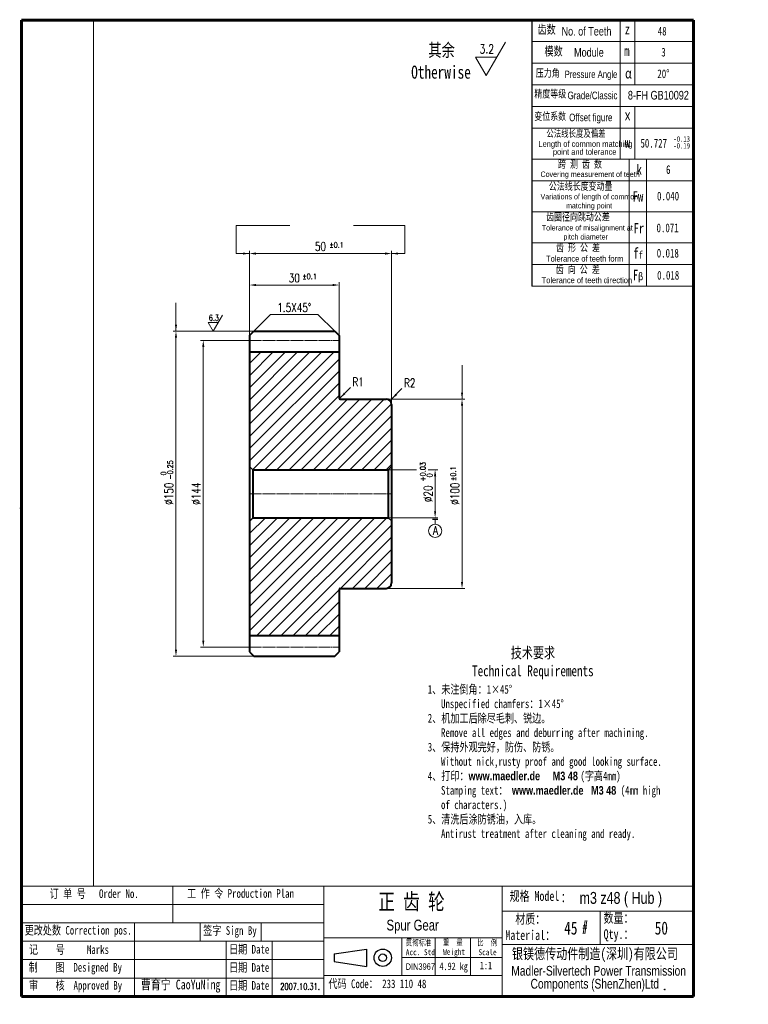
# Model space of a CAD drawing. Header units: millimetres. Extents: x -178 to 3167, y 274 to 2283.
# Tile 3 of 3: x 856 to 1529, y 274 to 1185. Entities that reach past the tile are written whole.
import ezdxf

# ---------------------------------------------------------------- set-up
doc = ezdxf.new("R2010")
doc.units = ezdxf.units.MM
doc.linetypes.add('CENTER', pattern=[50.8, 31.75, -6.35, 6.35, -6.35])
doc.linetypes.add('JIS_08_11', pattern=[12.8, 11, -0.6, 0.6, -0.6])
doc.layers.get('Defpoints').update_dxf_attribs({"linetype": 'CENTER'})
doc.layers.add('图层1', color=7, linetype='CENTER')
doc.styles.get("Standard").update_dxf_attribs({"font": 'txt.shx', "width": 0.75, "height": 8, "bigfont": 'gbcbig.shx'})
doc.dimstyles.new('ISO-25', dxfattribs={"dimtxt": 8, "dimasz": 6, "dimexe": 2.5, "dimexo": 0.5, "dimgap": 2.5, "dimtad": 1, "dimtxsty": 'Standard', "dimcen": 1.2, "dimadec": 0, "dimazin": 0, "dimtol": 1, "dimtm": 1e-09, "dimtfac": 0.55, "dimtmove": 0, "dimatfit": 3, "dimfxl": 0, "dimlwd": 13, "dimlwe": 13, "dimarcsym": 0})

# ---------------------------------------------------------------- blocks, each defined once
blk = doc.blocks.new('*D1')
at = {"color": 0, "lineweight": 13}
for p, q in [((1067.56, 888.07), (1022.88, 888.07)), ((1025.38, 882.07), (1025.38, 610.69)), ((1067.56, 604.69), (1022.88, 604.69))]:
    blk.add_line(p, q, dxfattribs=at)
at = {"color": 0, "lineweight": 20}
for points in [[(1024.38, 882.07), (1026.38, 882.07), (1025.38, 888.07)], [(1024.38, 610.69), (1026.38, 610.69), (1025.38, 604.69)]]:
    blk.add_solid(points, dxfattribs=at)
at = {"layer": 'Defpoints', "color": 0, "lineweight": 20}
for p in [(1068.06, 888.07), (1025.38, 604.69), (1068.06, 604.69)]:
    blk.add_point(p, dxfattribs=at)
at = {"color": 0, "insert": (1018.88, 746.38), "char_height": 8, "attachment_point": 5, "rotation": 90}
blk.add_mtext('%%c144', dxfattribs=at)
blk = doc.blocks.new('*D2')
at = {"color": 0, "lineweight": 13}
for p, q in [((1071.56, 896.53), (997.64, 896.53)), ((1000.14, 890.53), (1000.14, 602.23)), ((1071.56, 596.23), (997.64, 596.23))]:
    blk.add_line(p, q, dxfattribs=at)
at = {"color": 0, "lineweight": 20}
for points in [[(999.14, 890.53), (1001.14, 890.53), (1000.14, 896.53)], [(999.14, 602.23), (1001.14, 602.23), (1000.14, 596.23)]]:
    blk.add_solid(points, dxfattribs=at)
at = {"layer": 'Defpoints', "color": 0, "lineweight": 20}
for p in [(1072.06, 896.53), (1000.14, 596.23), (1072.06, 596.23)]:
    blk.add_point(p, dxfattribs=at)
at = {"color": 0, "insert": (993.64, 746.38), "char_height": 8, "attachment_point": 5, "rotation": 90}
blk.add_mtext('%%c150', dxfattribs=at)
blk = doc.blocks.new('*D10')
at = {"color": 0, "lineweight": 13}
for p, q in [((1068.06, 893.53), (1068.06, 941.78)), ((1074.06, 939.28), (1144.85, 939.28)), ((1150.85, 893.03), (1150.85, 941.78))]:
    blk.add_line(p, q, dxfattribs=at)
at = {"color": 0, "lineweight": 20}
for points in [[(1074.06, 940.28), (1074.06, 938.28), (1068.06, 939.28)], [(1144.85, 940.28), (1144.85, 938.28), (1150.85, 939.28)]]:
    blk.add_solid(points, dxfattribs=at)
at = {"layer": 'Defpoints', "color": 0, "lineweight": 20}
for p in [(1150.85, 939.28), (1068.06, 893.03), (1150.85, 892.53)]:
    blk.add_point(p, dxfattribs=at)
at = {"color": 0, "lineweight": 20, "insert": (1109.46, 945.78), "char_height": 8, "attachment_point": 5}
blk.add_mtext('30', dxfattribs=at)
blk = doc.blocks.new('*D11')
at = {"color": 0, "lineweight": 13}
for p, q in [((1068.06, 893.03), (1068.06, 970.87)), ((1074.06, 968.37), (1193.35, 968.37)), ((1199.35, 830.07), (1199.35, 970.87))]:
    blk.add_line(p, q, dxfattribs=at)
at = {"color": 0, "lineweight": 20}
for points in [[(1074.06, 969.37), (1074.06, 967.37), (1068.06, 968.37)], [(1193.35, 969.37), (1193.35, 967.37), (1199.35, 968.37)]]:
    blk.add_solid(points, dxfattribs=at)
at = {"layer": 'Defpoints', "color": 0, "lineweight": 20}
for p in [(1199.35, 968.37), (1068.06, 892.53), (1199.35, 829.57)]:
    blk.add_point(p, dxfattribs=at)
at = {"color": 0, "lineweight": 20, "insert": (1133.7, 974.87), "char_height": 8, "attachment_point": 5}
blk.add_mtext('50', dxfattribs=at)
blk = doc.blocks.new('*D12')
at = {"color": 0, "lineweight": 13}
for p, q in [((1233.14, 768.54), (1242.12, 768.54)), ((1239.62, 762.54), (1239.62, 730.22)), ((1196.85, 724.22), (1242.12, 724.22))]:
    blk.add_line(p, q, dxfattribs=at)
at = {"color": 0, "lineweight": 20}
for points in [[(1238.62, 762.54), (1240.62, 762.54), (1239.62, 768.54)], [(1238.62, 730.22), (1240.62, 730.22), (1239.62, 724.22)]]:
    blk.add_solid(points, dxfattribs=at)
at = {"layer": 'Defpoints', "color": 0, "lineweight": 20}
for p in [(1232.64, 768.54), (1196.35, 724.22), (1239.62, 724.22)]:
    blk.add_point(p, dxfattribs=at)
at = {"color": 0, "lineweight": 20, "insert": (1233.12, 746.38), "char_height": 8, "attachment_point": 5, "rotation": 90}
blk.add_mtext('%%c20', dxfattribs=at)
blk = doc.blocks.new('*D13')
at = {"color": 0, "lineweight": 13}
for p, q in [((1194.85, 833.87), (1267, 833.87)), ((1264.5, 664.89), (1264.5, 827.87)), ((1196.85, 658.89), (1267, 658.89))]:
    blk.add_line(p, q, dxfattribs=at)
at = {"color": 0, "lineweight": 20}
for points in [[(1263.5, 827.87), (1265.5, 827.87), (1264.5, 833.87)], [(1263.5, 664.89), (1265.5, 664.89), (1264.5, 658.89)]]:
    blk.add_solid(points, dxfattribs=at)
at = {"layer": 'Defpoints', "color": 0, "lineweight": 20}
for p in [(1194.35, 833.87), (1264.5, 833.87), (1196.35, 658.89)]:
    blk.add_point(p, dxfattribs=at)
at = {"color": 0, "lineweight": 20, "insert": (1258, 746.38), "char_height": 8, "attachment_point": 5, "rotation": 90}
blk.add_mtext('%%C100', dxfattribs=at)

msp = doc.modelspace()

# ---------------------------------------------------------------- hatches: boundary and pattern name
at = {"lineweight": 13}
h = msp.add_hatch(dxfattribs=at)
h.set_pattern_fill('ANSI31', color=256, scale=2.5, style=0)
h.set_pattern_definition([(45, (-1232.118, -142.602), (-5.61266, 5.61266), [])])
h.paths.add_polyline_path([(1150.853, 833.87), (1150.853, 877.474), (1068.058, 877.474), (1068.058, 771.543), (1071.058, 768.543), (1196.346, 768.543), (1199.346, 771.543), (1199.346, 830.87), (1196.346, 833.87)])
h.paths.add_polyline_path([(1071.058, 724.215), (1068.058, 721.215), (1068.058, 615.284), (1150.853, 615.284), (1150.853, 658.889), (1196.346, 658.889), (1199.346, 661.889), (1199.346, 721.215), (1196.346, 724.215)])
msp.add_hatch(color=256).paths.add_polyline_path([(1452.178, 288.083, 1), (1451.48, 288.083, 1)])

# ---------------------------------------------------------------- linework, layer by layer
at = {"color": 2, "lineweight": 5}
msp.add_line((923.831, 383.752), (923.831, 1184.236), dxfattribs=at)
at = {"lineweight": 25}
msp.add_line((1329.023, 1184.236), (1329.023, 938.348), dxfattribs=at)
at = {"lineweight": 13}
for p, q in [((1410.659, 1055.708), (1410.659, 1184.531)), ((1424.204, 1184.531), (1424.204, 1124.392)), ((1424.204, 1104.392), (1424.204, 1055.708)), ((1418.907, 1055.708), (1418.907, 938.348)), ((1434.981, 1055.708), (1434.981, 938.348)), ((1055.912, 994.29), (1105.238, 994.29)), ((1211.492, 994.29), (1164.167, 994.29)), ((1072.058, 896.531), (1087.545, 911.935)), ((1087.545, 911.935), (1131.3, 911.935)), ((1146.853, 896.531), (1131.3, 911.935)), ((1239.623, 722.723), (1239.623, 718.183)), ((857.815, 366.755), (1136.819, 366.755)), ((857.815, 349.755), (1136.819, 349.755)), ((857.815, 332.755), (1136.819, 332.755)), ((857.815, 315.755), (1136.819, 315.755)), ((857.815, 298.755), (1136.819, 298.755))]:
    msp.add_line(p, q, dxfattribs=at)
at = {"lineweight": 15}
for p, q in [((1304.625, 1163.678), (1286.852, 1132.894)), ((1277.105, 1149.776), (1286.852, 1132.894)), ((1296.599, 1149.776), (1277.105, 1149.776))]:
    msp.add_line(p, q, dxfattribs=at)
at = {"lineweight": 20}
for p, q in [((1043.166, 911.368), (1034.599, 896.531)), ((1029.902, 904.668), (1034.599, 896.531)), ((1039.297, 904.668), (1029.902, 904.668)), ((1196.346, 768.543), (1222.497, 768.543)), ((855.713, 732.996), (857.289, 732.996)), ((1242.123, 722.723), (1242.123, 722.723))]:
    msp.add_line(p, q, dxfattribs=at)
at = {"lineweight": 40}
for p, q in [((1068.058, 892.531), (1072.058, 896.531)), ((1068.058, 892.531), (1068.058, 600.227)), ((1072.058, 896.531), (1146.853, 896.531)), ((1146.853, 896.531), (1150.853, 892.531)), ((1150.853, 892.531), (1150.853, 834.87)), ((1150.853, 892.531), (1150.853, 834.87)), ((1068.058, 877.474), (1150.853, 877.474)), ((1151.853, 833.87), (1194.346, 833.87)), ((1199.346, 828.87), (1199.346, 663.889)), ((1071.058, 768.543), (1071.058, 724.215)), ((1071.058, 768.543), (1196.346, 768.543)), ((1196.346, 768.543), (1196.346, 724.215)), ((1071.058, 724.215), (1196.346, 724.215)), ((1150.853, 657.889), (1150.853, 600.227)), ((1151.853, 658.889), (1194.346, 658.889)), ((1068.058, 615.284), (1150.853, 615.284)), ((1068.058, 600.227), (1072.058, 596.227)), ((1072.058, 596.227), (1146.853, 596.227)), ((1146.853, 596.227), (1150.853, 600.227))]:
    msp.add_line(p, q, dxfattribs=at)
at = {"linetype": 'JIS_08_11', "lineweight": 13}
for p, q in [((1068.058, 888.072), (1150.853, 888.072)), ((1068.058, 746.379), (1199.346, 746.379)), ((1068.058, 604.687), (1150.853, 604.687))]:
    msp.add_line(p, q, dxfattribs=at)
at = {"lineweight": 30}
for p, q in [((1071.058, 768.543), (1068.058, 771.543)), ((1196.346, 768.543), (1199.346, 771.543)), ((1068.058, 721.215), (1071.058, 724.215)), ((1196.346, 724.215), (1199.346, 721.215)), ((1237.123, 722.723), (1242.123, 722.723)), ((1146.232, 320.997), (1176.232, 325.497)), ((1146.232, 320.997), (1146.232, 313.997)), ((1176.232, 325.497), (1176.232, 309.497)), ((1146.232, 313.997), (1176.232, 309.497))]:
    msp.add_line(p, q, dxfattribs=at)
at = {"linetype": 'ByBlock', "lineweight": 20}
for p, q in [((857.815, 281.755), (857.815, 383.752)), ((997.315, 349.755), (997.315, 383.752))]:
    msp.add_line(p, q, dxfattribs=at)
at = {"linetype": 'ByBlock', "lineweight": 13}
for p, q in [((1022.576, 332.755), (1022.576, 349.755)), ((1078.933, 332.755), (1078.933, 349.755)), ((1301.706, 329.803), (1478.384, 329.803))]:
    msp.add_line(p, q, dxfattribs=at)
msp.add_line((1228.03, 327.632), (1228.03, 327.632))
at = {"lineweight": 60}
msp.add_line((857.289, 281.755), (1478.384, 281.755), dxfattribs=at)
at = {"lineweight": 13}
msp.add_circle((1239.624, 712.109), 6.074, dxfattribs=at)
at = {"lineweight": 30}
for radius in [8, 3.5]:
    msp.add_circle((1191.232, 317.497), radius, dxfattribs=at)
msp.add_circle((1451.829, 288.083), 0.349)
at = {"lineweight": 40}
for centre, radius, start, end in [((1151.853, 834.87), 1, 180, 270), ((1194.346, 828.87), 5, 0, 90), ((1151.853, 657.889), 1, 90, 180), ((1194.346, 663.889), 5, 270, 0)]:
    msp.add_arc(centre, radius, start, end, dxfattribs=at)
at = {"layer": '图层1', "linetype": 'ByBlock', "lineweight": 60}
for p, q in [((857.289, 281.755), (857.289, 1184.236)), ((857.289, 1184.236), (1478.384, 1184.236)), ((1478.384, 1184.236), (1478.384, 281.755))]:
    msp.add_line(p, q, dxfattribs=at)
at = {"layer": '图层1', "linetype": 'ByBlock', "lineweight": 15}
for p, q in [((1329.023, 1164.392), (1478.384, 1164.392)), ((1329.023, 1144.392), (1478.384, 1144.392)), ((1329.023, 1124.392), (1478.384, 1124.392)), ((1329.023, 1104.392), (1478.384, 1104.392)), ((1329.023, 1084.392), (1478.384, 1084.392)), ((1329.023, 1055.708), (1478.384, 1055.708)), ((1329.023, 1035.708), (1478.384, 1035.708)), ((1329.023, 1007.028), (1478.384, 1007.028)), ((1329.023, 978.348), (1478.384, 978.348)), ((1329.023, 958.348), (1478.384, 958.348)), ((1329.023, 938.348), (1478.384, 938.348))]:
    msp.add_line(p, q, dxfattribs=at)
at = {"layer": '图层1', "linetype": 'ByBlock', "lineweight": 20}
for p, q in [((857.815, 383.752), (1478.384, 383.752)), ((1136.819, 383.752), (1136.819, 281.755)), ((1301.706, 383.752), (1301.706, 281.999))]:
    msp.add_line(p, q, dxfattribs=at)
at = {"layer": '图层1', "linetype": 'ByBlock', "lineweight": 13}
for p, q in [((1301.706, 360.656), (1478.384, 360.656)), ((1392.17, 360.656), (1392.17, 329.803)), ((961.774, 349.755), (961.774, 281.755)), ((1046.439, 332.755), (1046.439, 281.999)), ((1088.925, 332.755), (1088.925, 281.999)), ((1136.819, 335.752), (1301.706, 335.752)), ((1208.891, 335.752), (1208.891, 301.203)), ((1239.655, 335.752), (1239.655, 301.203)), ((1272.343, 335.752), (1272.343, 301.203)), ((1208.891, 317.752), (1301.706, 317.752)), ((1136.819, 301.203), (1301.706, 301.203))]:
    msp.add_line(p, q, dxfattribs=at)

# ---------------------------------------------------------------- texts
at = {"attachment_point": 1}
for s, insert, char_height, width in [('{\\fSimHei|b0|i0|c134|p2;z}', (1414.764, 1180.476), 9.6, 6.72), ('{\\fSimHei|b0|i0|c134|p2;48}', (1445.395, 1177.973), 8, 77.88876), ('{\\fFangSong_GB2312|b0|i0|c134|p49; \\POtherwise}', (1217.53, 1162.038), 12, 106.48731), ('{\\fFangSong_GB2312|b0|i0|c134|p49;  其余}', (1221.061, 1162.43), 12, 106.48731), ('3.2', (1280.649, 1161.745), 8.4, 47.28953), ('{\\fSimHei|b0|i0|c134|p2;m}', (1414.367, 1160.544), 9.6, 6.72), ('{\\fSimHei|b0|i0|c134|p2;3}', (1448.686, 1158.539), 8, 73.20939), ('{\\fSimHei|b0|i0|c134|p2;20%%D}', (1445.018, 1138.555), 8, 87.1351), ('{\\fSimHei|b0|i0|c134|p2;α}', (1415.233, 1139.823), 9.6, 3.00176), ('{\\fSimSun|b0|i0|c134|p2;精度等级}', (1331.35, 1119.488), 7, 74.58909), ('{\\fArial|b0|i0|c0|p34;8-FH GB10092}', (1417.767, 1118.736), 8, 116.18133), ('{\\fSimSun|b0|i0|c134|p2;变位系数}', (1331.287, 1098.742), 7, 74.58909), ('{\\fArial|b0|i0|c0|p32;x}', (1415.011, 1101.034), 9.6, 6.72), ('{\\fSimHei|b0|i0|c134|p2;50.727}', (1429.419, 1074.347), 8, 97.58312), ('{\\fSimHei|b0|i0|c134|p2;w}', (1415.011, 1075.876), 9.6, 6.72), ('{\\fSimHei|b0|i0|c134|p2;k}', (1425.784, 1050.796), 9.6, 6.72), ('{\\fSimHei|b0|i0|c134|p2;6}', (1453.043, 1049.999), 8, 73.20939), ('{\\fSimHei|b0|i0|c134|p2;Fw}', (1422.177, 1025.953), 9.6, 16.8), ('{\\fSimHei|b0|i0|c134|p2;0.040}', (1444.71, 1025.513), 8, 73.20939), ('{\\fSimHei|b0|i0|c134|p2;Fr}', (1423.027, 996.543), 9.6, 16.8), ('{\\fSimHei|b0|i0|c134|p2;0.071}', (1444.28, 996.114), 8, 73.20939), ('{\\fSimHei|b0|i0|c134|p2;\\H1.042x;f\\H0.6998x;f}', (1422.678, 973.694), 9.6, 16.8), ('{\\fSimHei|b0|i0|c134|p2;0.018}', (1444.452, 972.723), 8, 73.20939), ('{\\fSimHei|b0|i0|c134|p2;\\H1.371x;F\\H0.7294x;β}', (1422.324, 953.334), 7.00024, 21.63852), ('{\\fSimHei|b0|i0|c134|p2;0.018}', (1444.819, 952.3), 8, 73.20939), ('{\\fSimSun|b0|i0|c134|p2;订 单 号   Order No.}', (883.421, 380.739), 8, 83.34586), ('{\\fSimSun|b0|i0|c134|p2;工 作 令 Production Plan}', (1010.49, 380.913), 8, 105.65714), ('{\\fArial|b0|i0|c0|p32;^I\\fArial|b0|i0|c0|p34;m3 z48 ( Hub )}', (1329.156, 378.315), 11, 245.61354), ('{\\fSimSun|b0|i0|c134|p2;45}', (1358.933, 350.922), 12, 45.56345), ('#', (1375.342, 350.405), 8, 33.33524), ('{\\fSimSun|b0|i0|c134|p2;50}', (1442.577, 350.922), 12, 45.56345), ('{\\fSimSun|b0|i0|c134|p2;记    号     Marks}', (864.293, 329.045), 8, 88.43716), ('{\\fSimSun|b0|i0|c134|p2;贯\\H0.9167x;彻标准}', (1212.275, 334.71), 6, 33.75776), ('{\\fArial|b0|i0|c0|p32;DIN3967}', (1212.371, 312.316), 6, 51.03934), ('{\\fSimSun|b0|i0|c134|p2;1:1}', (1281.015, 313.851), 7, 19.83119), ('{\\fKaiTi_GB2312|b0|i0|c134|p49;曹育宁 CaoYuNing}', (967.715, 297.225), 9, 139.30963)]:
    msp.add_mtext(s, dxfattribs=dict(at, insert=insert, char_height=char_height, width=width))
at = {"insert": (1459.884, 1076.746), "char_height": 5, "width": 52.84908, "attachment_point": 1, "line_spacing_factor": 0.75}
msp.add_mtext('{\\fSimHei|b0|i0|c134|p2;-0.13\\P-0.19}', dxfattribs=at)
at = {"lineweight": 25, "char_height": 5, "width": 73.11664, "attachment_point": 1, "line_spacing_factor": 0.75}
for insert in [(1141.741, 978.861), (1116.828, 949.779)]:
    msp.add_mtext('%%p0.1', dxfattribs=dict(at, insert=insert))
at = {"lineweight": 25, "insert": (1093.764, 922.382), "char_height": 8, "width": 72.73889, "attachment_point": 1}
msp.add_mtext('1.5X45%%D', dxfattribs=at)
at = {"lineweight": 20, "attachment_point": 1}
for s, insert, char_height, width in [('6.3', (1030.507, 911.78), 5.5, 34.58891), ('R1', (1163.17, 853.674), 8, 29.89265), ('R2', (1210.866, 852.744), 8, 29.89265), ('A', (1237.637, 716.518), 8, 60.64773), ('{\\fSimSun|b0|i0|c134|p2; 4.92 kg}', (1239.912, 313.092), 7, 37.67858), ('2007.10.31.', (1096.485, 293.933), 6, 186.77595)]:
    msp.add_mtext(s, dxfattribs=dict(at, insert=insert, char_height=char_height, width=width))
at = {"lineweight": 25, "char_height": 5, "width": 68.47728, "attachment_point": 1, "rotation": 90, "line_spacing_factor": 0.75}
for s, insert in [(' 0\\P-0.25', (986.073, 759.364)), ('+0.03\\P 0', (1225.824, 757.618)), ('%%p0.1', (1253.889, 758.085))]:
    msp.add_mtext(s, dxfattribs=dict(at, insert=insert))
at = {"layer": '图层1', "linetype": 'ByBlock', "attachment_point": 1}
for s, insert, char_height, width in [('{\\fSimSun|b0|i0|c134|p54;齿数}', (1334.222, 1179.432), 8, 52.29996), ('{\\fArial|b0|i0|c0|p32;No. of Teeth}', (1356.467, 1177.851), 8, 342.41786), ('{\\fSimSun|b0|i0|c134|p54;模数}', (1340.703, 1159.332), 8, 53.06916), ('{\\fArial|b0|i0|c0|p32;Module}', (1368.031, 1158.336), 8, 342.41786), ('{\\fSimSun|b0|i0|c134|p54;压力角}', (1332.719, 1138.696), 7, 53.83824), ('{\\fArial|b0|i0|c0|p32;Pressure Angle}', (1359.334, 1137.488), 6.8, 342.41786), ('{\\fArial|b0|i0|c0|p32;\\H0.875x;Grade/Classic}', (1362.061, 1118.033), 8, 342.41786), ('{\\fArial|b0|i0|c0|p32;Offset figure}', (1363.529, 1097.692), 7, 342.41786), ('{\\fSimSun|b0|i0|c134|p54;公法线长度及偏差}', (1342.504, 1082.58), 6.5, 115.36), ('{\\fSimSun|b0|i0|c134|p54;跨 测 齿 数}', (1353.175, 1054.556), 7, 64.7513), ('{\\fArial|b0|i0|c0|p32;Covering measurement of teeth}', (1337.035, 1044.183), 5, 342.41786), ('{\\fSimSun|b0|i0|c134|p54;公法线长度变动量}', (1344.717, 1034.166), 7, 63.02419), ('{\\fArial|b0|i0|c0|p32;Variations of length of common\\P             matching point}', (1337.035, 1023.494), 5, 342.41786), ('{\\fSimSun|b0|i0|c134|p54;齿圈径向跳动公差}', (1342.206, 1005.773), 7, 63.98), ('{\\fArial|b0|i0|c0|p32;Tolerance of misalignment at\\P           pitch diameter }', (1338.238, 994.688), 5, 342.41786), ('{\\fSimSun|b0|i0|c134|p54;齿 形 公 差}', (1351.321, 977.381), 7, 53.06916), ('{\\fArial|b0|i0|c0|p32;\\H0.6111x;Tolerance of teeth form}', (1342.205, 966.41), 9, 342.41786), ('{\\fSimSun|b0|i0|c134|p54;齿 向 公 差}', (1351.152, 957.161), 7, 53.06916), ('{\\fArial|b0|i0|c0|p32;\\H0.6111x;Tolerance of teeth direction}', (1338.075, 946.488), 9, 342.41786), ('{\\fSimSun|b0|i0|c134|p54;       技术要求\\P\\fSimSun|b0|i0|c134|p2;Technical Requirements}', (1273.829, 604.394), 10, 149.725), ('{\\fSimSun|b0|i0|c134|p54;1、未注倒角：1×45%%d\\P   Unspecified chamfers：1×45%%d\\P2、机加工后除尽毛刺、锐边。\\P   Remove all edges and deburring after machining.\\P3、保持外观完好，防伤、防锈。\\P   Without nick,rusty proof and good looking surface.\\P4、打印：\\fArial|b1|i0|c0|p34;www.maedler.de     M3 48\\fArial|b0|i0|c0|p34; \\fSimSun|b0|i0|c134|p54;(字高4mm)\\P   Stamping text： \\fArial|b1|i0|c0|p34;www.maedler.de   M3 48\\fSimSun|b0|i0|c134|p54; (4mm high \\P   of characters.)\\P5、清洗后涂防锈油，入库。\\P   Antirust treatment after cleaning and ready.}', (1232.838, 569.561), 8, 297.48889), ('{\\fSimSun|b0|i0|c134|p54;正 齿 轮}', (1187.127, 376.879), 15, 133.4473), ('{\\fSimSun|b0|i0|c134|p54;规格 Model}', (1308.444, 379.044), 9, 122.81087), ('{\\fSimSun|b0|i0|c134|p54;  ：}', (1346.672, 377.721), 9, 72.45), ('{\\fSimSun|b0|i0|c134|p54;  材质：\\P\\fSimSun|b0|i0|c134|p2;Material\\fSimSun|b0|i0|c134|p54;：}', (1304.534, 357.881), 9, 72.45), ('{\\fSimSun|b0|i0|c134|p54;数量：\\P\\fSimSun|b0|i0|c134|p2;Qty\\fSimSun|b0|i0|c134|p32;.：}', (1395.343, 358.823), 9, 63.24444), ('{\\fSimSun|b0|i0|c134|p54;更改处数 Correction pos.}', (860.266, 346.875), 8, 150.18182), ('{\\fSimSun|b0|i0|c134|p54;签字 Sign By}', (1025.287, 346.655), 8, 61.92381), ('{\\fArial|b0|i0|c0|p32;\\P\\H1.111x;     Spur Gear}', (1180.172, 367.676), 9, 342.41786), ('{\\fSimSun|b0|i0|c134|p54;日期 Date}', (1049.159, 329.327), 8, 46.1471), ('{\\fSimSun|b0|i0|c134|p54;重  量}', (1246.866, 334.464), 5.5, 32.0466), ('{\\fSimSun|b0|i0|c134|p54;比  例}', (1278.616, 334.194), 5.5, 37.15385), ('{\\fSimSun|b0|i0|c134|p54;银镁德传动件制造(深圳)有限公司}', (1310.606, 326.259), 10, 191.47227), ('{\\fSimSun|b0|i0|c134|p2;\\H0.6111x;Acc. Std}', (1212.502, 325.353), 9, 342.41786), ('{\\fSimSun|b0|i0|c134|p2;\\H0.6111x;Weight}', (1247.069, 325.683), 9, 342.41786), ('{\\fSimSun|b0|i0|c134|p2;\\H0.6111x;Scale}', (1279.692, 325.36), 9, 342.41786), ('{\\fSimSun|b0|i0|c134|p54;制    图  Designed By}', (864.058, 312.691), 8, 126.50667), ('{\\fSimSun|b0|i0|c134|p54;日期 Date}', (1049.159, 312.535), 8, 46.1471), ('{\\fArial|b0|i0|c0|p32;Madler-Silvertech Power Transmission \\H0.8889x;\\P\\H0.875x;     }', (1310.059, 309.943), 9, 342.41786), ('{\\fSimSun|b0|i0|c134|p54;审    核  Approved By}', (864.181, 295.968), 8, 125.00571), ('{\\fSimSun|b0|i0|c134|p54;日期 Date}', (1049.159, 295.936), 8, 46.1471), ('{\\fSimSun|b0|i0|c134|p54;代码 Code： 233 110 48}', (1141.019, 297.427), 8, 100.93333), ('{\\fArial|b0|i0|c0|p32;\\P     Components \\fProxy 2|b0|i0|c134|p11;(\\fArial|b0|i0|c0|p32;ShenZhen\\fProxy 2|b0|i0|c134|p0;)\\fArial|b0|i0|c0|p32;Ltd}', (1314.752, 312.969), 9, 342.41786)]:
    msp.add_mtext(s, dxfattribs=dict(at, insert=insert, char_height=char_height, width=width))
at = {"layer": '图层1', "linetype": 'ByBlock', "insert": (1335.121, 1072.475), "char_height": 9, "width": 342.41786, "attachment_point": 1, "line_spacing_factor": 0.8}
msp.add_mtext('{\\fArial|b0|i0|c0|p32;\\H0.6111x;Length of common matching\\P       point and tolerance}', dxfattribs=at)

# ---------------------------------------------------------------- dimensions: what is measured, and where the dimension line sits
at = {"lineweight": 20}
dim = msp.add_linear_dim(base=(1199.346, 968.366), p1=(1068.058, 892.531), p2=(1199.346, 829.571), text='50', dimstyle='ISO-25', dxfattribs=at)
dim.commit()
dim.dimension.update_dxf_attribs({"geometry": '*D11', "text_midpoint": (1133.702, 974.866)})
dim = msp.add_linear_dim(base=(1150.853, 939.28), p1=(1068.058, 893.031), p2=(1150.853, 892.531), text='30', dimstyle='ISO-25', override={"dimtm": 0.1}, dxfattribs=at)
dim.commit()
dim.dimension.update_dxf_attribs({"geometry": '*D10', "text_midpoint": (1109.455, 945.78)})
for base, p1, p2, text, picture, middle in [((1000.141, 596.227), (1072.058, 896.531), (1072.058, 596.227), '%%c150', '*D2', (993.641, 746.379)), ((1025.381, 604.687), (1068.058, 888.072), (1068.058, 604.687), '%%c144', '*D1', (1018.881, 746.379))]:
    dim = msp.add_linear_dim(base=base, p1=p1, p2=p2, angle=90, text=text, dimstyle='ISO-25')
    dim.commit()
    dim.dimension.update_dxf_attribs({"geometry": picture, "text_midpoint": middle})
dim = msp.add_linear_dim(base=(1264.504, 833.87), p1=(1196.346, 658.889), p2=(1194.346, 833.87), angle=90, text='%%C100', dimstyle='ISO-25', dxfattribs=at)
dim.commit()
dim.dimension.update_dxf_attribs({"geometry": '*D13', "text_midpoint": (1264.504, 746.379), "dimtype": 160})
dim = msp.add_linear_dim(base=(1239.618, 724.215), p1=(1232.638, 768.543), p2=(1196.346, 724.215), angle=90, text='%%c20', dimstyle='ISO-25', dxfattribs=at)
dim.commit()
dim.dimension.update_dxf_attribs({"geometry": '*D12', "text_midpoint": (1233.118, 746.379)})

# ---------------------------------------------------------------- leaders
for points in [[(1068.058, 968.366), (1055.912, 968.366), (1055.912, 994.29)], [(1199.346, 968.366), (1211.492, 968.366), (1211.492, 994.29)], [(1000.141, 896.531), (1000.141, 922.858)], [(1264.504, 833.87), (1264.504, 865.115)], [(1151.853, 834.87), (1161.308, 844.449)], [(1199.548, 833.94), (1209.004, 843.52)]]:
    msp.add_leader(points, dimstyle='ISO-25', override={"dimgap": 2.5, "dimtad": 0}, dxfattribs=at)

doc.saveas('drawing.dxf')
